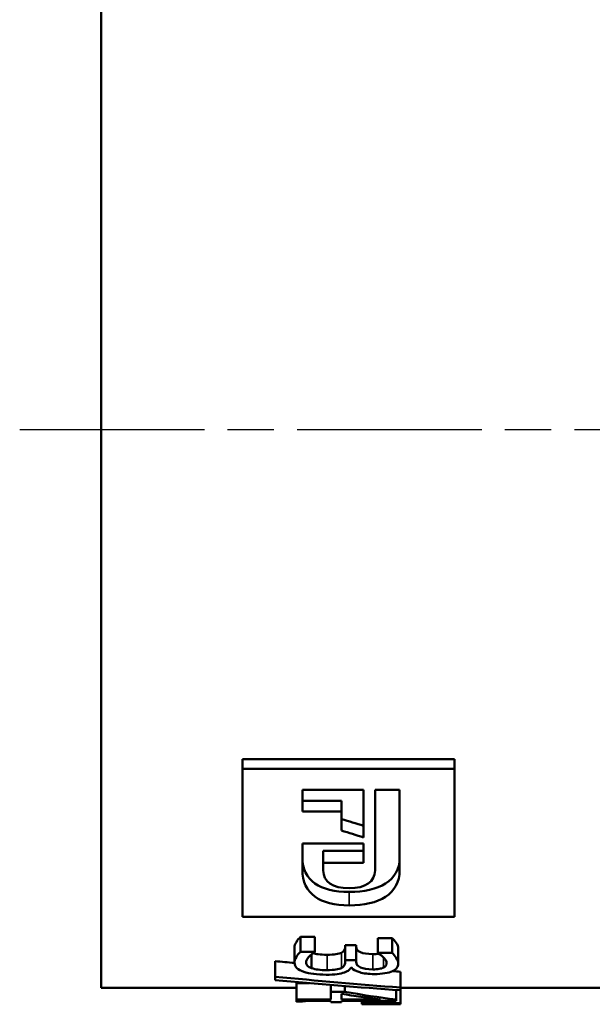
# Model space of a CAD drawing. Header units: millimetres. Extents: x -134 to 755, y -69 to 356.
# Tile 5 of 22: x 44 to 62, y 117 to 147. Entities that reach past the tile are written whole.
import ezdxf

# ---------------------------------------------------------------- set-up
doc = ezdxf.new("R2010")
doc.units = ezdxf.units.MM
doc.linetypes.add('CHAIN', pattern=[0.7087, 0.4724, -0.0591, 0.1181, -0.0591])
for name, color, linetype, lineweight in [('Видимые тонкие (ГОСТ)', 7, 'Continuous', 35), ('Видимый контур (ГОСТ)', 7, 'Continuous', 50), ('Осевая линия (ГОСТ)', 7, 'Continuous', 25)]:
    doc.layers.add(name, color=color, linetype=linetype, lineweight=lineweight)

msp = doc.modelspace()

# ---------------------------------------------------------------- linework, layer by layer
at = {"layer": 'Видимые тонкие (ГОСТ)'}
for p, q in [((54.5014, 120.2999), (54.5014, 119.8859)), ((53.8205, 118.3746), (53.8205, 117.9043)), ((54.2626, 118.4376), (54.2626, 117.9691)), ((55.221, 118.3948), (55.221, 117.9251)), ((55.552, 118.2906), (55.552, 117.9825))]:
    msp.add_line(p, q, dxfattribs=at)
at = {"layer": 'Видимый контур (ГОСТ)'}
for p, q in [((46.8987, 117.3578), (46.8987, 151.5578)), ((51.2245, 124.3659), (57.7245, 124.3659)), ((51.2245, 124.3659), (51.2245, 124.0708)), ((57.7245, 124.3659), (57.7245, 124.0708)), ((51.2245, 124.0708), (57.7245, 124.0708)), ((51.2245, 124.0708), (51.2245, 119.5406)), ((57.7245, 119.5406), (57.7245, 124.0708)), ((53.063, 123.4296), (54.9377, 123.4296)), ((53.063, 123.4296), (53.063, 122.7597)), ((54.9377, 121.9684), (54.9377, 123.4296)), ((55.2903, 123.4296), (55.2903, 120.9527)), ((55.2903, 123.4296), (56.0442, 123.4296)), ((56.0442, 120.9612), (56.0442, 123.4296)), ((53.063, 123.092), (54.2631, 123.092)), ((54.2631, 123.092), (54.2631, 122.7597)), ((54.2631, 122.7597), (53.063, 122.7597)), ((54.2631, 122.7597), (54.2631, 122.1777)), ((53.063, 121.7775), (54.9377, 121.7775)), ((53.063, 121.7775), (53.063, 120.9731)), ((53.7029, 121.5618), (53.7029, 121.1848)), ((53.7029, 121.5618), (54.9377, 121.5618)), ((54.9377, 121.1848), (54.9377, 121.7775)), ((53.7029, 120.9527), (53.7029, 121.1848)), ((54.9377, 121.1848), (53.7029, 121.1848)), ((57.7245, 119.5406), (51.2245, 119.5406)), ((53.0103, 118.9191), (53.4426, 118.9191)), ((53.0103, 118.9191), (53.0103, 118.4648)), ((53.4426, 118.9191), (53.4426, 118.4648)), ((55.3791, 118.8842), (55.8113, 118.8842)), ((55.3791, 118.8842), (55.3791, 118.4289)), ((55.8113, 118.8842), (55.8113, 118.4289)), ((52.8226, 118.5902), (52.8226, 118.1262)), ((54.3713, 118.6696), (54.7097, 118.6696)), ((54.3713, 118.6696), (54.3713, 118.208)), ((54.7097, 118.6696), (54.7097, 118.208)), ((55.999, 118.5727), (55.999, 118.1082)), ((52.2248, 118.1799), (52.2248, 117.7039)), ((53.0103, 118.4648), (53.4426, 118.4648)), ((53.3462, 118.3847), (53.3462, 117.9638)), ((53.4426, 118.452), (53.4426, 118.4648)), ((54.3713, 118.208), (54.7097, 118.208)), ((54.3713, 118.208), (54.3713, 118.1404)), ((54.7097, 118.1548), (54.7097, 118.208)), ((55.3791, 118.4289), (55.8113, 118.4289)), ((55.3791, 118.4289), (55.3791, 118.4184)), ((54.5812, 117.978), (54.5516, 117.978)), ((52.2248, 117.7039), (52.2248, 117.5983)), ((56.0707, 117.8555), (56.0707, 117.37)), ((46.8987, 117.3578), (52.8868, 117.3578)), ((52.8868, 117.5048), (53.2793, 117.5048)), ((52.8868, 117.5048), (52.8868, 117.0091)), ((53.9341, 117.4498), (53.9341, 117.2442)), ((54.3639, 117.415), (54.3639, 117.2442)), ((55.9348, 117.2967), (55.9348, 117.0067)), ((56.0707, 117.2872), (56.0707, 117.37)), ((56.0707, 117.3578), (66.8987, 117.3578)), ((56.0707, 117.2872), (56.0707, 116.8977)), ((52.8868, 117.0091), (53.9341, 117.0091)), ((52.8868, 117.0091), (52.8868, 116.9608)), ((53.9341, 117.2442), (54.3639, 117.2442)), ((53.9341, 117.2442), (53.9341, 117.0091)), ((54.2626, 117.1784), (54.2626, 117.0091)), ((55.4532, 117.0091), (54.2626, 117.0091)), ((55.9348, 116.9608), (55.9348, 117.0067)), ((52.8868, 116.9608), (52.8868, 116.9371)), ((53.9341, 116.9608), (52.8868, 116.9608)), ((53.9341, 116.9608), (53.9341, 116.9244)), ((54.2626, 116.9244), (53.9341, 116.9244)), ((54.2626, 116.9244), (54.2626, 116.9608)), ((55.9348, 116.9608), (54.2626, 116.9608)), ((54.8851, 116.9608), (54.8851, 116.8918)), ((54.8851, 116.8918), (54.8851, 116.8767)), ((54.8851, 116.8767), (54.8851, 116.8603)), ((54.8851, 116.8603), (54.8851, 116.8578)), ((55.1953, 116.8578), (56.0707, 116.8578)), ((56.0707, 116.8727), (56.0707, 116.8977)), ((56.0707, 116.8727), (56.0707, 116.8621)), ((56.0707, 116.8578), (56.0707, 116.8621))]:
    msp.add_line(p, q, dxfattribs=at)
for points in [[(54.2631, 122.5266), (54.488, 122.4583), (54.7128, 122.3905), (54.9377, 122.3233)], [(54.9377, 121.9684), (54.7128, 122.0376), (54.488, 122.1074), (54.2631, 122.1777)], [(53.063, 121.3562), (53.063, 120.6444), (53.6058, 120.2999), (54.5014, 120.2999)], [(54.5014, 120.2999), (55.4057, 120.2999), (56.0442, 120.6394), (56.0442, 121.3447)], [(54.5014, 119.8859), (53.6058, 119.8859), (53.063, 120.2405), (53.063, 120.9731)], [(53.7029, 120.9527), (53.7029, 120.6162), (53.9877, 120.4095), (54.4965, 120.4095)], [(54.4965, 120.4095), (54.9936, 120.4095), (55.2903, 120.6162), (55.2903, 120.9527)], [(56.0442, 120.9612), (56.0442, 120.2354), (55.4057, 119.8859), (54.5014, 119.8859)], [(52.2248, 118.1799), (52.4241, 118.161), (52.6234, 118.1425), (52.8226, 118.1242)], [(55.221, 118.3948), (55.2886, 118.3948), (55.3477, 118.3987), (55.3983, 118.4065)], [(54.5494, 117.9743), (54.5614, 117.9733), (54.5734, 117.9723), (54.5855, 117.9713)], [(52.2248, 117.7039), (53.5068, 117.579), (54.7887, 117.4677), (56.0707, 117.37)], [(56.0707, 117.2872), (54.7887, 117.377), (53.5068, 117.4808), (52.2248, 117.5983)], [(55.8236, 117.8739), (55.906, 117.8677), (55.9883, 117.8616), (56.0707, 117.8555)], [(54.2626, 117.1784), (54.6595, 117.1115), (55.0563, 117.0551), (55.4532, 117.0091)], [(54.3639, 117.2442), (54.8875, 117.1467), (55.4112, 117.0675), (55.9348, 117.0067)], [(52.8868, 116.9371), (53.0057, 116.9445), (53.1246, 116.9524), (53.2435, 116.9608)], [(54.8851, 116.8918), (55.2803, 116.8937), (55.6755, 116.8956), (56.0707, 116.8977)], [(56.0707, 116.8727), (55.6755, 116.874), (55.2803, 116.8753), (54.8851, 116.8767)], [(54.8851, 116.8603), (55.2803, 116.8609), (55.6755, 116.8615), (56.0707, 116.8621)], [(55.1953, 116.8578), (55.0919, 116.8578), (54.9885, 116.8578), (54.8851, 116.8578)]]:
    msp.add_open_spline(points, degree=3, dxfattribs=at)
for points, knots in [([(52.8226, 118.5902), (52.8226, 118.6472), (52.8411, 118.7056), (52.8782, 118.7651), (52.9152, 118.8247), (52.9593, 118.8765), (53.0103, 118.9191)], [0, 0, 0, 0, 1, 1, 1, 2, 2, 2, 2]), ([(55.8113, 118.8842), (55.8591, 118.8475), (55.9023, 118.7982), (55.941, 118.7383), (55.9797, 118.6783), (55.999, 118.6233), (55.999, 118.5727)], [0, 0, 0, 0, 1, 1, 1, 2, 2, 2, 2]), ([(54.2626, 118.4376), (54.3038, 118.4577), (54.3322, 118.4817), (54.3478, 118.51), (54.3635, 118.5382), (54.3713, 118.5694), (54.3713, 118.604)], [0, 0, 0, 0, 1, 1, 1, 2, 2, 2, 2]), ([(54.7097, 118.6179), (54.7097, 118.5491), (54.7533, 118.4955), (54.8406, 118.4549), (54.9279, 118.4143), (55.0547, 118.3948), (55.221, 118.3948)], [0, 0, 0, 0, 1, 1, 1, 2, 2, 2, 2]), ([(52.8226, 118.1262), (52.8226, 118.1849), (52.8411, 118.245), (52.8782, 118.3063), (52.9152, 118.3676), (52.9593, 118.4209), (53.0103, 118.4648)], [0, 0, 0, 0, 1, 1, 1, 2, 2, 2, 2]), ([(53.4426, 118.452), (53.38, 118.4154), (53.3199, 118.3666), (53.2623, 118.3073), (53.2046, 118.248), (53.1758, 118.1908), (53.1758, 118.1357)], [0, 0, 0, 0, 1, 1, 1, 2, 2, 2, 2]), ([(53.3919, 118.4193), (53.4401, 118.4067), (53.4915, 118.3967), (53.5463, 118.3893), (53.6188, 118.3794), (53.7102, 118.3746), (53.8205, 118.3746)], [0.2439958, 0.2439958, 0.2439958, 0.2439958, 1, 1, 1, 2, 2, 2, 2]), ([(53.8205, 118.3746), (53.9308, 118.3746), (54.0218, 118.38), (54.0934, 118.391), (54.165, 118.402), (54.2214, 118.4174), (54.2626, 118.4376)], [0, 0, 0, 0, 1, 1, 1, 2, 2, 2, 2]), ([(55.5495, 118.2932), (55.5215, 118.32), (55.4927, 118.3437), (55.463, 118.3639), (55.4334, 118.3841), (55.4054, 118.4023), (55.3791, 118.4184)], [0, 0, 0, 0, 1, 1, 1, 2, 2, 2, 2]), ([(55.6458, 118.1205), (55.6458, 118.1489), (55.6368, 118.1775), (55.6187, 118.2065), (55.6005, 118.2355), (55.5775, 118.2644), (55.5495, 118.2932)], [0, 0, 0, 0, 1, 1, 1, 2, 2, 2, 2]), ([(55.8113, 118.4289), (55.8591, 118.3911), (55.9023, 118.3404), (55.941, 118.2787), (55.9797, 118.2169), (55.999, 118.1603), (55.999, 118.1082)], [0, 0, 0, 0, 1, 1, 1, 2, 2, 2, 2]), ([(53.1042, 117.8539), (53.012, 117.8843), (52.942, 117.9216), (52.8942, 117.9669), (52.8465, 118.0122), (52.8226, 118.0649), (52.8226, 118.1262)], [0, 0, 0, 0, 1, 1, 1, 2, 2, 2, 2]), ([(53.1758, 118.1357), (53.1758, 118.1033), (53.189, 118.0716), (53.2153, 118.0404), (53.2417, 118.0093), (53.2853, 117.9839), (53.3462, 117.9638)], [0, 0, 0, 0, 1, 1, 1, 2, 2, 2, 2]), ([(53.3462, 117.9638), (53.4072, 117.9443), (53.4739, 117.9296), (53.5463, 117.9195), (53.6188, 117.9093), (53.7102, 117.9043), (53.8205, 117.9043)], [0, 0, 0, 0, 1, 1, 1, 2, 2, 2, 2]), ([(53.8205, 117.9043), (53.9308, 117.9043), (54.0218, 117.9099), (54.0934, 117.9212), (54.165, 117.9325), (54.2214, 117.9484), (54.2626, 117.9691)], [0, 0, 0, 0, 1, 1, 1, 2, 2, 2, 2]), ([(54.2626, 117.9691), (54.3038, 117.9899), (54.3322, 118.0146), (54.3478, 118.0437), (54.3635, 118.0727), (54.3713, 118.1049), (54.3713, 118.1404)], [0, 0, 0, 0, 1, 1, 1, 2, 2, 2, 2]), ([(54.5516, 117.978), (54.5384, 117.9548), (54.517, 117.9303), (54.4874, 117.9047), (54.4577, 117.8791), (54.4133, 117.8558), (54.354, 117.8346)], [0, 0, 0, 0, 1, 1, 1, 2, 2, 2, 2]), ([(55.263, 117.7835), (55.095, 117.7835), (54.9476, 117.8014), (54.8208, 117.8388), (54.694, 117.8762), (54.6142, 117.9221), (54.5812, 117.978)], [0, 0, 0, 0, 1, 1, 1, 2, 2, 2, 2]), ([(54.7097, 118.1548), (54.7097, 118.0839), (54.7533, 118.0288), (54.8406, 117.987), (54.9279, 117.9452), (55.0547, 117.9251), (55.221, 117.9251)], [0, 0, 0, 0, 1, 1, 1, 2, 2, 2, 2]), ([(55.221, 117.9251), (55.2984, 117.9251), (55.3647, 117.9303), (55.4198, 117.9409), (55.475, 117.9514), (55.519, 117.9652), (55.552, 117.9825)], [0, 0, 0, 0, 1, 1, 1, 2, 2, 2, 2]), ([(55.552, 117.9825), (55.5865, 118.001), (55.6108, 118.0218), (55.6248, 118.045), (55.6388, 118.0683), (55.6458, 118.0934), (55.6458, 118.1205)], [0, 0, 0, 0, 1, 1, 1, 2, 2, 2, 2]), ([(55.999, 118.1082), (55.999, 118.0555), (55.985, 118.0112), (55.957, 117.974), (55.929, 117.9369), (55.8854, 117.9041), (55.8261, 117.8751)], [0, 0, 0, 0, 1, 1, 1, 2, 2, 2, 2]), ([(53.7908, 117.7641), (53.6542, 117.7641), (53.5278, 117.7717), (53.4117, 117.7872), (53.2956, 117.8027), (53.1931, 117.8247), (53.1042, 117.8539)], [0, 0, 0, 0, 1, 1, 1, 2, 2, 2, 2]), ([(54.354, 117.8346), (54.2964, 117.8135), (54.2214, 117.7965), (54.1292, 117.7835), (54.037, 117.7705), (53.9242, 117.7641), (53.7908, 117.7641)], [0, 0, 0, 0, 1, 1, 1, 2, 2, 2, 2]), ([(55.8261, 117.8751), (55.7619, 117.8445), (55.6833, 117.8218), (55.5902, 117.8064), (55.4972, 117.7911), (55.3881, 117.7835), (55.263, 117.7835)], [0, 0, 0, 0, 1, 1, 1, 2, 2, 2, 2])]:
    msp.add_open_spline(points, degree=3, knots=knots, dxfattribs=at)
at = {"layer": 'Осевая линия (ГОСТ)', "linetype": 'CHAIN', "ltscale": 11.993792}
msp.add_line((44.3987, 134.4578), (69.3987, 134.4578), dxfattribs=at)

doc.saveas('drawing.dxf')
